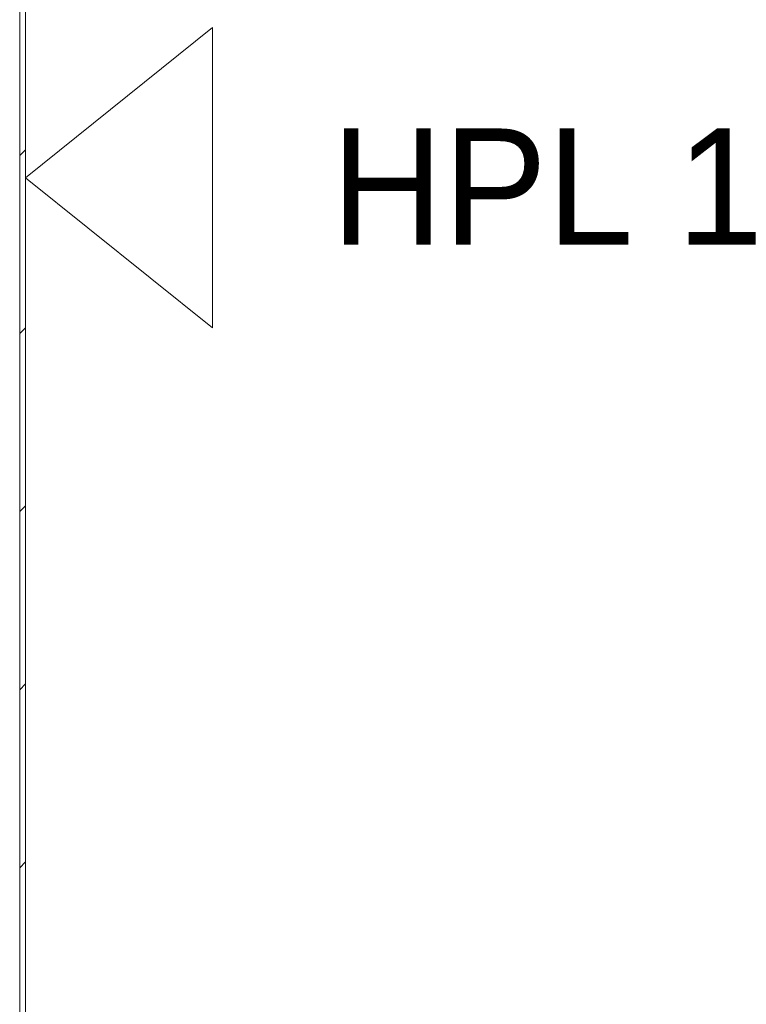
# Model space of a CAD drawing. Header units: millimetres. Extents: x -40968 to 77376, y -17881 to 4746.
# Tile 256 of 256: x -1562 to -812, y -600 to 417. Entities that reach past the tile are written whole.
import ezdxf

# ---------------------------------------------------------------- set-up
doc = ezdxf.new("R2010")
doc.units = ezdxf.units.MM
doc.header["$MEASUREMENT"] = 0
doc.linetypes.add('Wipeout_Contour', pattern=[1000, 0, -1000])
doc.layers.add('Nuevo_01_2D_Acabats_Pluma_Nº__20', color=1, linetype='Continuous', lineweight=5)
doc.layers.add('Nuevo_08_E_Envans secs_Pluma_Nº__1', color=7, linetype='Continuous', lineweight=5)
doc.layers.add('Nuevo_08_E_Envans secs', color=7, linetype='Continuous')
doc.layers.add('Nuevo_08_E_Envans secs_Pluma_Nº__171', color=171, linetype='Continuous', lineweight=13, true_color=0xaaaaff)
doc.styles.add('Estilo_Generado_1', font='txt')
pattern_1 = [(45, (0, 0), (-183.848, 183.848), [195, -65]), (45, (7e-14, 183.85), (-183.848, 183.848), [195, -65])]

# ---------------------------------------------------------------- blocks, each defined once
blk = doc.blocks.new('Muro_84_5', base_point=(-1690.1, -1034))
at = {"color": 254, "linetype": 'Wipeout_Contour', "lineweight": 0, "ltscale": 8978.562921}
blk.add_wipeout([(-1562.1, 2103.6), (-1562.1, -1034), (-1556.1, -1034), (-1556.1, 2103.6)], dxfattribs=at).dxf.layer = 'Nuevo_08_E_Envans secs'
at = {"layer": 'Nuevo_08_E_Envans secs_Pluma_Nº__171', "linetype": 'Continuous', "lineweight": 13, "true_color": 0xaaaaff}
h = blk.add_hatch(dxfattribs=at)
h.set_pattern_fill('Panellat_HPL_0005', color=161, style=0, pattern_type=2)
h.set_pattern_definition(pattern_1)
h.paths.add_polyline_path([(-1562.1, 2103.6), (-1562.1, -1034), (-1556.1, -1034), (-1556.1, 2103.6)])
at = {"layer": 'Nuevo_08_E_Envans secs_Pluma_Nº__1', "color": 7, "linetype": 'Continuous', "lineweight": 5}
blk.add_line((-1562.1, 2103.6), (-1562.1, -1034), dxfattribs=at)
at = {"layer": 'Nuevo_08_E_Envans secs_Pluma_Nº__1', "color": 7, "linetype": 'Continuous', "lineweight": 5, "flags": 128}
blk.add_lwpolyline([(-1556.1, -1034), (-1556.1, 2109.6)], dxfattribs=at)
blk = doc.blocks.new('Muro_147_5', base_point=(-1690.1, -1194))
at = {"color": 254, "linetype": 'Wipeout_Contour', "lineweight": 0, "ltscale": 8348.427345}
blk.add_wipeout([(-1562.1, 1566.9), (-1562.1, -1194), (-1556.1, -1194), (-1556.1, 1566.9)], dxfattribs=at).dxf.layer = 'Nuevo_08_E_Envans secs'
at = {"layer": 'Nuevo_08_E_Envans secs_Pluma_Nº__171', "linetype": 'Continuous', "lineweight": 13, "true_color": 0xaaaaff}
h = blk.add_hatch(dxfattribs=at)
h.set_pattern_fill('Panellat_HPL_0005', color=161, style=0, pattern_type=2)
h.set_pattern_definition(pattern_1)
h.paths.add_polyline_path([(-1562.1, 1566.9), (-1562.1, -1194), (-1556.1, -1194), (-1556.1, 1566.9)])
at = {"layer": 'Nuevo_08_E_Envans secs_Pluma_Nº__1', "color": 7, "linetype": 'Continuous', "lineweight": 5}
blk.add_line((-1562.1, 1566.9), (-1562.1, -1194), dxfattribs=at)
at = {"layer": 'Nuevo_08_E_Envans secs_Pluma_Nº__1', "color": 7, "linetype": 'Continuous', "lineweight": 5, "flags": 128}
blk.add_lwpolyline([(-1556.1, -1194), (-1556.1, 1566.9)], dxfattribs=at)

msp = doc.modelspace()

# ---------------------------------------------------------------- linework, layer by layer
at = {"layer": 'Nuevo_01_2D_Acabats_Pluma_Nº__20', "color": 1, "linetype": 'Continuous', "lineweight": 5, "flags": 128}
msp.add_lwpolyline([(-1362.9, 408.6), (-1362.9, 98.3), (-1556.1, 253.4)], close=True, dxfattribs=at)

# ---------------------------------------------------------------- texts
at = {"layer": 'Nuevo_01_2D_Acabats_Pluma_Nº__20', "color": 1, "linetype": 'Continuous', "lineweight": 5, "insert": (-1240.5, 184.3), "char_height": 120, "attachment_point": 7, "style": 'Estilo_Generado_1'}
msp.add_mtext('\\A1;{\\pql;\\fCentury Gothic|b0|i0|c0|p0;\\W1.000000;HPL 1}', dxfattribs=at)

# ---------------------------------------------------------------- next in the draw order: block references
at = {"layer": 'Nuevo_08_E_Envans secs', "color": 7, "lineweight": 20}
msp.add_blockref('Muro_84_5', (-1690.1, -1034), dxfattribs=at)

# ---------------------------------------------------------------- next in the draw order: block references
msp.add_blockref('Muro_147_5', (-1690.1, -1194), dxfattribs=at)

doc.saveas('drawing.dxf')
